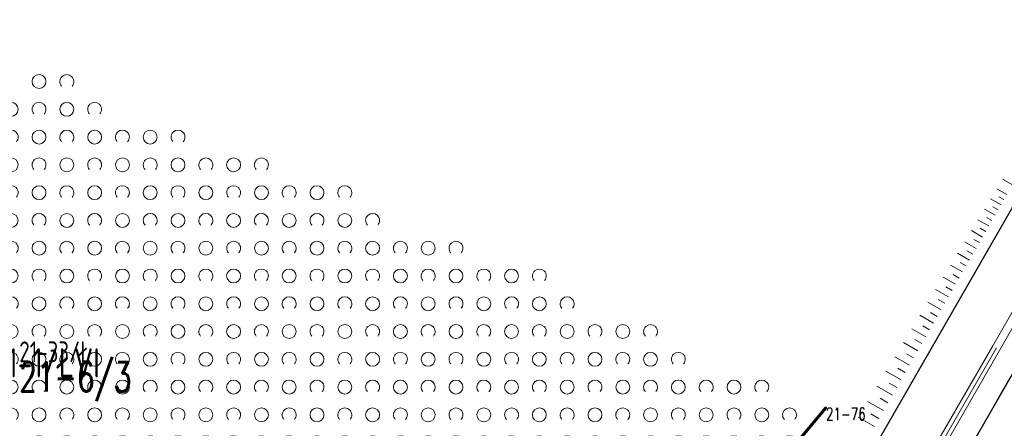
# Model space of a CAD drawing. Header units: metres. Extents: x 7505752 to 7507120, y 5839999 to 5840598.
# Tile 27 of 35: x 7506553 to 7506624, y 5840273 to 5840302. Entities that reach past the tile are written whole.
import ezdxf
from ezdxf.enums import TextEntityAlignment as Align

# ---------------------------------------------------------------- set-up
doc = ezdxf.new("R2010")
doc.units = ezdxf.units.M
doc.header["$MEASUREMENT"] = 0
for name, pattern in [('2_1', [0]), ('2_OTKC', [1.5, 1, -0.5]), ('2_OTKJ', [2, 1.5, -0.5]), ('2_OTKK', [0]), ('2_OTRK', [1.75, 1.25, -0.5]), ('2_OTZK', [1.5, 1, -0.5]), ('4_SUEP_A', [0]), ('4_SUKP', [0]), ('GDE', [0]), ('GUK', [2, 1.5, -0.5]), ('GUZ', [1, 0.5, -0.5])]:
    doc.linetypes.add(name, pattern=pattern)
doc.layers.get('0').update_dxf_attribs({"color": 250, "linetype": 'CONTINUOUS', "lineweight": 100})
for name, color, linetype, lineweight in [('Dzialki', 7, 'GDE', 18), ('Numery_dzialek', 7, 'CONTINUOUS', 20), ('Numery_punktow', 7, 'CONTINUOUS', 9), ('OTK_L_0', 7, '2_OTKJ', 18), ('OTK_L_1', 7, '2_OTKK', 25), ('OTK_L_2', 7, '2_OTKC', 18), ('OTR_L_1', 7, '2_OTRK', 18), ('OTZ_L_1', 7, '2_OTZK', 18), ('Punkty', 7, 'CONTINUOUS', 18), ('SUEP_L_0', 1, '4_SUEP_A', 18)]:
    doc.layers.add(name, color=color, linetype=linetype, lineweight=lineweight)
for name, color, linetype, lineweight, true_color in [('Kontury', 7, 'GUK', 18, 0x008000), ('Numery_konturow', 7, 'CONTINUOUS', 20, 0x008000), ('Numery_uzytkow', 7, 'CONTINUOUS', 15, 0x008000), ('SUKP_L_0', 7, '4_SUKP', 18, 0x803300), ('Uzytki', 7, 'GUZ', 18, 0x008000)]:
    doc.layers.add(name, color=color, linetype=linetype, lineweight=lineweight, true_color=true_color)
doc.styles.get("Standard").update_dxf_attribs({"font": 'Simplex.SHX', "width": 0.75})

# ---------------------------------------------------------------- blocks, each defined once
blk = doc.blocks.new('GRO')
at = {"linetype": 'Continuous'}
blk.add_circle((0, 0), 0.045, dxfattribs=at)
blk = doc.blocks.new('2_OTZK')
at = {"linetype": 'Continuous'}
for centre in [(-1, 1), (1, -1)]:
    blk.add_circle(centre, 0.5, dxfattribs=at)
for centre, start, end in [((1, 1), 318.59038, 221.40962), ((-1, -1), 318.70311, 221.29689)]:
    blk.add_arc(centre, 0.5, start, end, dxfattribs=at)

msp = doc.modelspace()

# ---------------------------------------------------------------- linework, layer by layer
at = {"layer": 'Dzialki', "color": 3, "lineweight": 60}
msp.add_line((7506594.55, 5840254.82), (7506610.79, 5840274.15), dxfattribs=at)
at = {"layer": 'Kontury'}
msp.add_line((7506594.55, 5840254.82), (7506610.79, 5840274.15), dxfattribs=at)
at = {"layer": 'OTK_L_0', "linetype": '2_OTKJ'}
for p, q in [((7506600.864, 5840247.924), (7506628.698, 5840296.415)), ((7506634.057, 5840293.762), (7506606.164, 5840245.14))]:
    msp.add_line(p, q, dxfattribs=at)
at = {"layer": 'OTK_L_1', "linetype": '2_OTKK'}
for p, q in [((7506600.864, 5840247.924), (7506628.698, 5840296.415)), ((7506634.057, 5840293.762), (7506606.164, 5840245.14))]:
    msp.add_line(p, q, dxfattribs=at)
at = {"layer": 'OTK_L_2', "linetype": '2_OTKC'}
msp.add_line((7506634.057, 5840293.762), (7506606.164, 5840245.14), dxfattribs=at)
at = {"layer": 'OTR_L_1', "linetype": '2_1'}
for p, q in [((7506624.21, 5840290.208), (7506623.5, 5840290.613)), ((7506623.803, 5840289.493), (7506623.074, 5840289.909)), ((7506623.595, 5840289.129), (7506623.225, 5840289.339)), ((7506623.384, 5840288.759), (7506622.635, 5840289.186)), ((7506623.17, 5840288.385), (7506622.791, 5840288.601)), ((7506622.954, 5840288.006), (7506622.185, 5840288.444)), ((7506622.735, 5840287.621), (7506622.345, 5840287.843)), ((7506622.513, 5840287.232), (7506621.723, 5840287.682)), ((7506622.059, 5840286.437), (7506621.249, 5840286.899)), ((7506622.287, 5840286.837), (7506621.887, 5840287.065)), ((7506621.594, 5840285.621), (7506620.761, 5840286.096)), ((7506621.828, 5840286.032), (7506621.417, 5840286.266)), ((7506621.116, 5840284.783), (7506620.261, 5840285.271)), ((7506621.356, 5840285.205), (7506620.934, 5840285.445)), ((7506620.625, 5840283.923), (7506619.747, 5840284.423)), ((7506620.872, 5840284.356), (7506620.439, 5840284.603)), ((7506620.121, 5840283.039), (7506619.219, 5840283.553)), ((7506620.374, 5840283.484), (7506619.93, 5840283.737)), ((7506619.863, 5840282.588), (7506619.407, 5840282.849)), ((7506619.603, 5840282.132), (7506618.677, 5840282.66)), ((7506619.071, 5840281.2), (7506618.121, 5840281.742)), ((7506619.339, 5840281.669), (7506618.87, 5840281.936)), ((7506618.526, 5840280.243), (7506617.55, 5840280.8)), ((7506618.8, 5840280.725), (7506618.319, 5840281)), ((7506618.247, 5840279.755), (7506617.753, 5840280.037)), ((7506617.965, 5840279.261), (7506616.963, 5840279.833)), ((7506617.39, 5840278.252), (7506616.361, 5840278.839)), ((7506617.679, 5840278.76), (7506617.172, 5840279.05)), ((7506617.096, 5840277.738), (7506616.575, 5840278.035)), ((7506616.799, 5840277.216), (7506615.742, 5840277.819)), ((7506616.192, 5840276.152), (7506615.107, 5840276.772)), ((7506616.497, 5840276.688), (7506615.962, 5840276.993)), ((7506615.882, 5840275.61), (7506615.333, 5840275.924)), ((7506615.569, 5840275.06), (7506614.454, 5840275.696)), ((7506614.929, 5840273.939), (7506613.785, 5840274.591)), ((7506615.251, 5840274.503), (7506614.686, 5840274.825)), ((7506614.602, 5840273.366), (7506614.023, 5840273.697)), ((7506614.272, 5840272.787), (7506613.097, 5840273.457))]:
    msp.add_line(p, q, dxfattribs=at)
at = {"layer": 'SUEP_L_0', "linetype": '4_SUEP_A'}
msp.add_line((7506600.058, 5840238.686), (7506623.063, 5840278.463), dxfattribs=at)
at = {"layer": 'SUKP_L_0', "linetype": '4_SUKP'}
for p, q in [((7506622.802, 5840278.611), (7506636.219, 5840302.089)), ((7506636.571, 5840301.861), (7506623.285, 5840278.265)), ((7506599.797, 5840238.835), (7506622.802, 5840278.611)), ((7506623.285, 5840278.265), (7506600.27, 5840238.478))]:
    msp.add_line(p, q, dxfattribs=at)
at = {"layer": 'Uzytki'}
msp.add_line((7506594.55, 5840254.82), (7506610.79, 5840274.15), dxfattribs=at)

# ---------------------------------------------------------------- block references
at = {"layer": 'OTZ_L_1'}
for p in [(7506555.169, 5840296.634), (7506553.169, 5840294.634), (7506557.169, 5840294.634), (7506555.169, 5840292.634), (7506559.169, 5840292.634), (7506563.169, 5840292.634), (7506553.169, 5840290.634), (7506557.169, 5840290.634), (7506561.169, 5840290.634), (7506565.169, 5840290.634), (7506569.169, 5840290.634), (7506555.169, 5840288.634), (7506559.169, 5840288.634), (7506563.169, 5840288.634), (7506567.169, 5840288.634), (7506571.169, 5840288.634), (7506575.169, 5840288.634), (7506553.169, 5840286.634), (7506557.169, 5840286.634), (7506561.169, 5840286.634), (7506565.169, 5840286.634), (7506569.169, 5840286.634), (7506573.169, 5840286.634), (7506577.169, 5840286.634), (7506555.169, 5840284.634), (7506559.169, 5840284.634), (7506563.169, 5840284.634), (7506567.169, 5840284.634), (7506571.169, 5840284.634), (7506575.169, 5840284.634), (7506579.169, 5840284.634), (7506583.169, 5840284.634), (7506553.169, 5840282.634), (7506557.169, 5840282.634), (7506561.169, 5840282.634), (7506565.169, 5840282.634), (7506569.169, 5840282.634), (7506573.169, 5840282.634), (7506577.169, 5840282.634), (7506581.169, 5840282.634), (7506585.169, 5840282.634), (7506589.169, 5840282.634), (7506555.169, 5840280.634), (7506559.169, 5840280.634), (7506563.169, 5840280.634), (7506567.169, 5840280.634), (7506571.169, 5840280.634), (7506575.169, 5840280.634), (7506579.169, 5840280.634), (7506583.169, 5840280.634), (7506587.169, 5840280.634), (7506591.169, 5840280.634), (7506553.169, 5840278.634), (7506557.169, 5840278.634), (7506561.169, 5840278.634), (7506565.169, 5840278.634), (7506569.169, 5840278.634), (7506573.169, 5840278.634), (7506577.169, 5840278.634), (7506581.169, 5840278.634), (7506585.169, 5840278.634), (7506589.169, 5840278.634), (7506593.169, 5840278.634), (7506597.169, 5840278.634), (7506555.169, 5840276.634), (7506559.169, 5840276.634), (7506563.169, 5840276.634), (7506567.169, 5840276.634), (7506571.169, 5840276.634), (7506575.169, 5840276.634), (7506579.169, 5840276.634), (7506583.169, 5840276.634), (7506587.169, 5840276.634), (7506591.169, 5840276.634), (7506595.169, 5840276.634), (7506599.169, 5840276.634), (7506553.169, 5840274.634), (7506557.169, 5840274.634), (7506561.169, 5840274.634), (7506565.169, 5840274.634), (7506569.169, 5840274.634), (7506573.169, 5840274.634), (7506577.169, 5840274.634), (7506581.169, 5840274.634), (7506585.169, 5840274.634), (7506589.169, 5840274.634), (7506593.169, 5840274.634), (7506597.169, 5840274.634), (7506601.169, 5840274.634), (7506605.169, 5840274.634), (7506555.169, 5840272.634), (7506559.169, 5840272.634), (7506563.169, 5840272.634), (7506567.169, 5840272.634), (7506571.169, 5840272.634), (7506575.169, 5840272.634), (7506579.169, 5840272.634), (7506583.169, 5840272.634), (7506587.169, 5840272.634), (7506591.169, 5840272.634), (7506595.169, 5840272.634), (7506599.169, 5840272.634), (7506603.169, 5840272.634), (7506607.169, 5840272.634)]:
    msp.add_blockref('2_OTZK', p, dxfattribs=at)
at = {"layer": 'Punkty'}
msp.add_blockref('GRO', (7506610.79, 5840274.15), dxfattribs=at)

# ---------------------------------------------------------------- texts
at = {"layer": 'Numery_dzialek', "width": 0.7}
msp.add_text('21-6/3', height=2.1, dxfattribs=at).set_placement((7506552.749, 5840277.421), align=Align.TOP_LEFT)
at = {"layer": 'Numery_konturow', "width": 0.7}
msp.add_text('21-1/ŁVI', height=2.1, dxfattribs=at).set_placement((7506554.692, 5840277.382), align=Align.MIDDLE)
at = {"layer": 'Numery_punktow', "width": 0.7}
msp.add_text('21-76', height=0.9, dxfattribs=at).set_placement((7506610.79, 5840274.15), align=Align.TOP_LEFT)
at = {"layer": 'Numery_uzytkow', "width": 0.7}
msp.add_text('21-33/Ł', height=1.5, dxfattribs=at).set_placement((7506552.749, 5840277.421))

doc.saveas('drawing.dxf')
